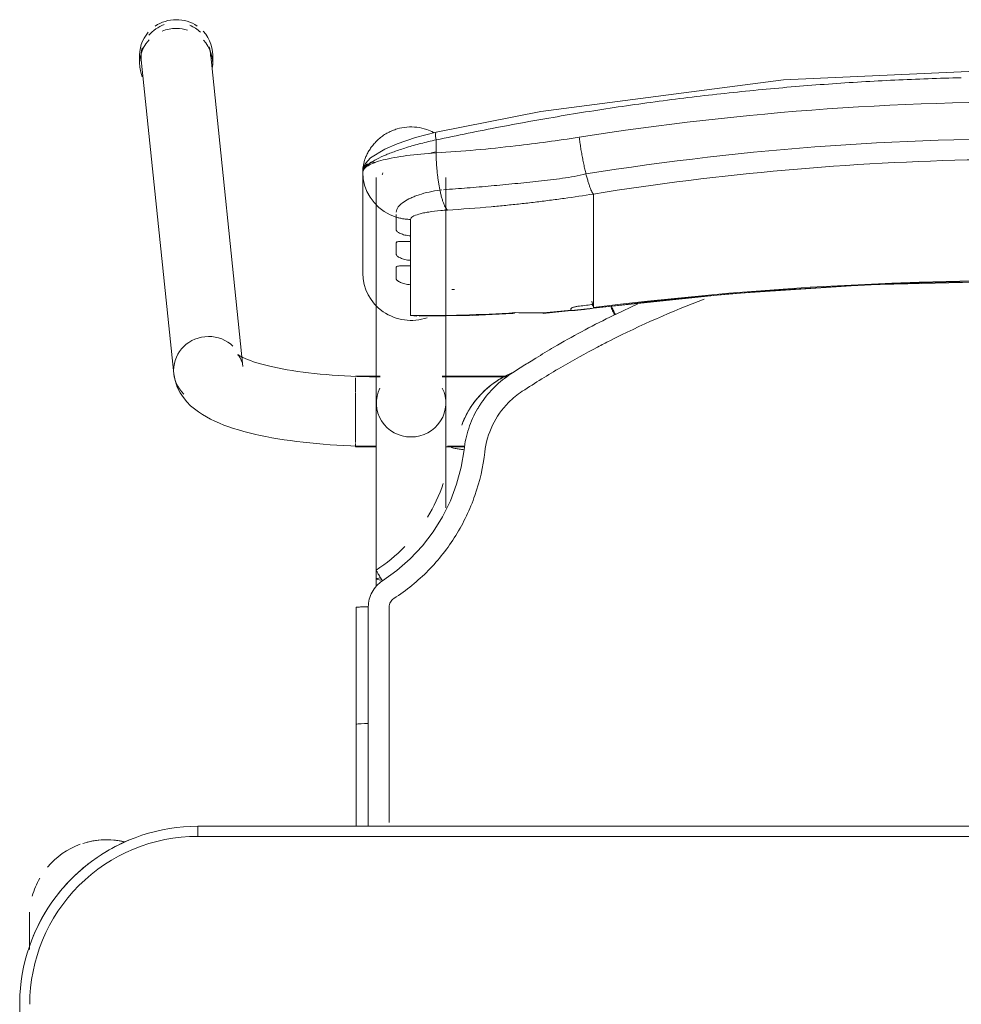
# Model space of a CAD drawing. Header units: metres. Extents: x 3 to 43.5, y -74 to -48.5.
# Tile 136 of 209: x 38.65 to 38.931, y -56.63 to -56.337. Entities that reach past the tile are written whole.
import ezdxf

# ---------------------------------------------------------------- set-up
doc = ezdxf.new("R2010")
doc.units = ezdxf.units.M
doc.layers.add('I-FURN', color=7, linetype='Continuous', lineweight=18)

# ---------------------------------------------------------------- blocks, each defined once
blk = doc.blocks.new('ConjuntoParaAlunoTamanho6 - CJA06_ConjuntoParaAlunoTamanho6-V21-1PAV - FRIGORÍFICA')
at = {"layer": 'I-FURN', "color": 253, "true_color": 0xaaaaaa}
for p, q in [((-0.2643023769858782, 0.2945585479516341), (-0.2643023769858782, 0.2919703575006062)), ((-0.2638023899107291, 0.2931241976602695), (-0.2541278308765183, 0.1996852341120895)), ((-0.2335379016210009, 0.2018170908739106), (-0.2432124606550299, 0.2952560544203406)), ((-0.2425404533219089, 0.2919703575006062), (-0.2425404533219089, 0.2945585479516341)), ((-0.197899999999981, 0.2596939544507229), (-0.197899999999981, 0.2296403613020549)), ((-0.1938499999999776, 0.2581242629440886), (-0.1938499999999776, 0.1909687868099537)), ((-0.1920690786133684, 0.2589589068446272), (-0.192024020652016, 0.259055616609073)), ((-0.192024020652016, 0.259055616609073), (-0.1919206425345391, 0.2594856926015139)), ((-0.1731499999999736, 0.1909687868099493), (-0.1731499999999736, 0.2581242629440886)), ((-0.1973389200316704, 0.2558006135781), (-0.1966477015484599, 0.2539495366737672)), ((-0.1966476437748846, 0.2539494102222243), (-0.1956994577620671, 0.2522107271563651)), ((-0.1956994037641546, 0.2522106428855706), (-0.1945122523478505, 0.2506185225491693)), ((-0.1749254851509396, 0.2543538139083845), (-0.174369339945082, 0.2544094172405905)), ((-0.1292314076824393, 0.2438022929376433), (-0.1292314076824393, 0.253173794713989)), ((-0.1292314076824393, 0.2421389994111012), (-0.1292314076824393, 0.2438022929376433)), ((-0.1836599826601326, 0.2407252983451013), (-0.1836599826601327, 0.2390378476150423)), ((-0.1292314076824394, 0.2421389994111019), (-0.1292314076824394, 0.2365253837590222)), ((-0.1292314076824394, 0.2365253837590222), (-0.1292314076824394, 0.2348620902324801)), ((-0.1292314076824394, 0.2348620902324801), (-0.1292314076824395, 0.2292484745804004)), ((-0.1836599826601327, 0.2334483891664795), (-0.1836599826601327, 0.2317609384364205)), ((-0.1292314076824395, 0.2292475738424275), (-0.1292314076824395, 0.2275851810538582)), ((-0.1836599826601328, 0.2261714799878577), (-0.1836599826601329, 0.2170112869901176)), ((-0.1292314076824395, 0.2275851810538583), (-0.1292314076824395, 0.2219715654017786)), ((-0.1292314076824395, 0.2219715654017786), (-0.1292314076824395, 0.2203082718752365)), ((-0.1159764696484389, 0.2204774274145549), (-0.1226984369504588, 0.2173238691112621)), ((-0.1836599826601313, 0.2170112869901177), (-0.1818018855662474, 0.2167931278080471)), ((-0.1441419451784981, 0.2175731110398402), (-0.1292586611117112, 0.2191524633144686)), ((-0.1927135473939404, 0.1989367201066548), (-0.1999999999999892, 0.1989367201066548)), ((-0.199999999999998, 0.1984449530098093), (-0.199999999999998, 0.1941086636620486)), ((-0.1927106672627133, 0.1987867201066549), (-0.1938499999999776, 0.1987867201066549)), ((-0.1938499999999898, 0.1987867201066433), (-0.1938499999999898, 0.1984502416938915)), ((-0.1938499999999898, 0.1984502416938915), (-0.1938499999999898, 0.1976441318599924)), ((-0.1549429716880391, 0.1987867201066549), (-0.1742893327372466, 0.1987867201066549)), ((-0.1547360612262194, 0.1989367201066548), (-0.1742864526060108, 0.1989367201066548)), ((-0.199999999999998, 0.1939272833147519), (-0.1999999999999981, 0.1857513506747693)), ((-0.1938499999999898, 0.1936664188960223), (-0.1938499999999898, 0.1916047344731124)), ((-0.1999999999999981, 0.1857279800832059), (-0.1999999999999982, 0.1791583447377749)), ((-0.1938499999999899, 0.1868796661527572), (-0.1938499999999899, 0.185819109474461)), ((-0.1938499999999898, 0.1837095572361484), (-0.1938499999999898, 0.1858191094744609)), ((-0.1999999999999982, 0.178866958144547), (-0.1999999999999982, 0.1779367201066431)), ((-0.1938499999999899, 0.1780867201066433), (-0.1938499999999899, 0.1795051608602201)), ((-0.1999999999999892, 0.1779367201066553), (-0.1937679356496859, 0.1779367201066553)), ((-0.173232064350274, 0.1779367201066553), (-0.1675962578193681, 0.1779367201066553)), ((-0.1726767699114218, 0.1780867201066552), (-0.1675711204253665, 0.1780867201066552)), ((-0.1938499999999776, 0.1385735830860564), (-0.1938499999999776, 0.1364339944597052)), ((-0.19982526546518, 0.1302070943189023), (-0.1998241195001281, 0.09530095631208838)), ((-0.1998165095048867, 0.06488258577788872), (-0.1998241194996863, 0.09530105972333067)), ((-0.1998241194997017, 0.09530105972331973), (-0.1998198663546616, 0.09528842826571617)), ((-0.196225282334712, 0.0955583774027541), (-0.1973810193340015, 0.09554367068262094)), ((0.2470000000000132, 0.06496651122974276), (-0.2469999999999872, 0.06496651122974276)), ((-0.2469999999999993, 0.06496651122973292), (-0.2469999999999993, 0.06196651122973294)), ((0.2470000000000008, 0.06496651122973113), (-0.2469999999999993, 0.06496651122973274)), ((-0.297125, 0.02878273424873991), (-0.297125, 0.0379715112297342)), ((-0.2971250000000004, 0.03797151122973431), (-0.2971250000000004, 0.02827850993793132)), ((-0.2999999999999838, 0.01196651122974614), (-0.2999999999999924, -0.332033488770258))]:
    blk.add_line(p, q, dxfattribs=at)
at = {"layer": 'I-FURN', "color": 253, "true_color": 0xaaaaaa, "flags": 128}
for points in [[(0.0001000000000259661, 0.2903998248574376), (-0.07266958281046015, 0.2872143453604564), (-0.1448601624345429, 0.2777017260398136), (-0.1760326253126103, 0.2716064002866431)], [(-0.1760343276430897, 0.2716060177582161), (-0.1821754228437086, 0.2699680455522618), (-0.1876074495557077, 0.268117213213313), (-0.1913128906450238, 0.2665180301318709), (-0.1955671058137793, 0.2639038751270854), (-0.1970794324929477, 0.2622558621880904), (-0.1976471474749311, 0.2611297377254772), (-0.1978999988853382, 0.2597125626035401)], [(-0.1760658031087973, 0.2692828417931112), (-0.1760658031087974, 0.2683125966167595), (-0.1760658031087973, 0.2673423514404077), (-0.1760658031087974, 0.2663721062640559), (-0.1760658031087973, 0.2654018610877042)], [(-0.1978999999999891, 0.2596939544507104), (-0.1977587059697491, 0.2577280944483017), (-0.1973389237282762, 0.2558006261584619)], [(-0.1978999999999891, 0.2596939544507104), (-0.1978999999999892, 0.2521805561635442), (-0.1978999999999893, 0.244667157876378), (-0.1978999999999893, 0.2371537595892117), (-0.1978999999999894, 0.2296403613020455)], [(-0.1978999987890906, 0.2446838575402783), (-0.197899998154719, 0.2521977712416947), (-0.1978999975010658, 0.2597116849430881)], [(-0.1945121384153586, 0.2506183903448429), (-0.1931094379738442, 0.2492039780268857), (-0.191518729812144, 0.2479946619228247)], [(-0.1915186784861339, 0.2479946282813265), (-0.1897706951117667, 0.2470146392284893), (-0.1879002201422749, 0.2462823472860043)], [(-0.1878999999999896, 0.2424255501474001), (-0.1878999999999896, 0.2433897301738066), (-0.1878999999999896, 0.2443539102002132), (-0.1878999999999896, 0.2453180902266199), (-0.1878999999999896, 0.2462822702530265)], [(-0.1836599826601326, 0.2456094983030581), (-0.1836599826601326, 0.2443884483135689), (-0.1836599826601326, 0.2431673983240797), (-0.1836599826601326, 0.2419463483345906), (-0.1836599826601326, 0.2407252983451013)], [(-0.1878999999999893, 0.2351486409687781), (-0.1878999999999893, 0.2360322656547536), (-0.1878999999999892, 0.2369158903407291), (-0.1878999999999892, 0.2377995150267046), (-0.1878999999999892, 0.2386831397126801)], [(-0.1836599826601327, 0.2390378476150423), (-0.1836599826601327, 0.2376404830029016), (-0.1836599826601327, 0.2362431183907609), (-0.1836599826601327, 0.2348457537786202), (-0.1836599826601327, 0.2334483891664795)], [(-0.1836599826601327, 0.2317609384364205), (-0.1836599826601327, 0.2303635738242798), (-0.1836599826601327, 0.2289662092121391), (-0.1836599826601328, 0.2275688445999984), (-0.1836599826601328, 0.2261714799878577)], [(-0.1878999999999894, 0.2278717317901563), (-0.1878999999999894, 0.2287553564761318), (-0.1878999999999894, 0.2296389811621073), (-0.1878999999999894, 0.2305226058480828), (-0.1878999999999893, 0.2314062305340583)], [(-0.1292586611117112, 0.2191524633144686), (-0.08865069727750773, 0.2234198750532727), (-0.04790057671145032, 0.2260954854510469), (-0.007073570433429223, 0.2271749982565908), (0.03376492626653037, 0.2266566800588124), (0.07454949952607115, 0.2245413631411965), (0.1152148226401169, 0.2208324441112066), (0.1294586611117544, 0.2191524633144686)], [(-0.1292314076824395, 0.2203082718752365), (-0.1292314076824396, 0.2200743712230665), (-0.1292314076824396, 0.2198404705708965), (-0.1292314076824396, 0.2196065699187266), (-0.1292314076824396, 0.2193726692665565)], [(-0.181114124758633, 0.2167731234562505), (-0.1653257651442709, 0.2170099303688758), (-0.1533056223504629, 0.2176050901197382)], [(-0.1358999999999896, 0.2186998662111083), (-0.1358999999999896, 0.218777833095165), (-0.1358999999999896, 0.2188557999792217), (-0.1358999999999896, 0.2189337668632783), (-0.1358999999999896, 0.219011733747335)], [(-0.2335379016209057, 0.20181709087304), (-0.2337286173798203, 0.2028696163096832), (-0.2340307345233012, 0.2037613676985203), (-0.2343720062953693, 0.2044473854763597), (-0.2346851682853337, 0.2049236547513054), (-0.2349211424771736, 0.2052118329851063), (-0.2350504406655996, 0.2053439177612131), (-0.2350704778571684, 0.2053619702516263)], [(-0.2350704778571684, 0.2053619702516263), (-0.2350077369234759, 0.2053133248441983), (-0.2348200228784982, 0.2051835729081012), (-0.2345106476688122, 0.2049931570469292), (-0.2340848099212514, 0.2047580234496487), (-0.2335484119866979, 0.2044905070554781), (-0.232907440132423, 0.2042001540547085), (-0.2321676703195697, 0.2038943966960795), (-0.2313345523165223, 0.2035790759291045), (-0.2304131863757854, 0.2032588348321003), (-0.2294083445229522, 0.20293741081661), (-0.2283245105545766, 0.2026178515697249), (-0.2271659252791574, 0.2023026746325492), (-0.2259366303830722, 0.2019939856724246), (-0.2246405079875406, 0.2016935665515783), (-0.2232813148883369, 0.2014029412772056), (-0.2218627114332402, 0.2011234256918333), (-0.22038828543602, 0.200856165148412), (-0.2188615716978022, 0.2006021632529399), (-0.2172860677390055, 0.200362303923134), (-0.2156652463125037, 0.200137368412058), (-0.2140025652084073, 0.1999280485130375), (-0.2123014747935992, 0.1997349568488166), (-0.2105654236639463, 0.1995586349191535), (-0.2087978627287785, 0.1993995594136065), (-0.2070022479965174, 0.1992581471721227), (-0.2051820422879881, 0.1991347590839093), (-0.2033407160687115, 0.1990297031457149), (-0.201481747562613, 0.1989432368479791), (-0.1996086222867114, 0.1988755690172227), (-0.1977248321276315, 0.1988268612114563), (-0.1958338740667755, 0.1987972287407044), (-0.1939392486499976, 0.1987867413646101), (-0.1938499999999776, 0.1987867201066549)], [(-0.2541278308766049, 0.1996852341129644), (-0.2537524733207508, 0.1976222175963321), (-0.2531060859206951, 0.1957226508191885), (-0.2522614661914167, 0.1940331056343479), (-0.251286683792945, 0.1925592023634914), (-0.2502318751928, 0.1912808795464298), (-0.2491278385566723, 0.1901677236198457), (-0.2479903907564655, 0.1891887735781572), (-0.2468256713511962, 0.1883170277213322), (-0.2456343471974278, 0.1875306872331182), (-0.24441438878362, 0.1868128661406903), (-0.2431627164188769, 0.1861507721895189), (-0.2418761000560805, 0.1855348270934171), (-0.2405516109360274, 0.184957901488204), (-0.2391868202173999, 0.1844147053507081), (-0.2377798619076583, 0.1839013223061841), (-0.236329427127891, 0.1834148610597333), (-0.2348347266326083, 0.1829531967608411), (-0.2332954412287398, 0.1825147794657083), (-0.2317116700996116, 0.1820984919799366), (-0.2300838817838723, 0.1817035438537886), (-0.228412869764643, 0.1813293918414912), (-0.226699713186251, 0.1809756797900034), (-0.2249457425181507, 0.1806421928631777), (-0.2231525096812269, 0.1803288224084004), (-0.2213217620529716, 0.1800355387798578), (-0.2194554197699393, 0.1797623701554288), (-0.217555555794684, 0.1795093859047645), (-0.215624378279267, 0.1792766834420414), (-0.2136642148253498, 0.1790643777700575), (-0.2116774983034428, 0.1788725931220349), (-0.2096667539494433, 0.1787014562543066), (-0.207634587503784, 0.1785510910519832), (-0.2055836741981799, 0.1784216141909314), (-0.2035167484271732, 0.1783131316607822), (-0.2014365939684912, 0.1782257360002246), (-0.1993460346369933, 0.1781595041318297), (-0.1972479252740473, 0.1781144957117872), (-0.1951451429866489, 0.1780907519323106), (-0.1938499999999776, 0.1780867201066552)], [(-0.1938499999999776, 0.1385735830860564), (-0.1938499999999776, 0.1405709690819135), (-0.1938499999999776, 0.1425707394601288), (-0.1938499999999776, 0.1445696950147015), (-0.1938499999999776, 0.1465646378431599), (-0.1938499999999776, 0.1485523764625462), (-0.1938499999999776, 0.1505297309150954), (-0.1938499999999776, 0.1524935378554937), (-0.1938499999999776, 0.1544406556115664), (-0.1938499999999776, 0.156367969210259), (-0.1938499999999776, 0.1582723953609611), (-0.1938499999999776, 0.1601508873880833), (-0.1938499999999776, 0.1620004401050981), (-0.1938499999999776, 0.1638180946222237), (-0.1938499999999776, 0.1656009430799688), (-0.1938499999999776, 0.167346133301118), (-0.1938499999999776, 0.1690508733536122), (-0.1938499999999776, 0.1707124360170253), (-0.1938499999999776, 0.1723281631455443), (-0.1938499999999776, 0.1738954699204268), (-0.1938499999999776, 0.1754118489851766), (-0.1938499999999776, 0.1768748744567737), (-0.1938499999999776, 0.178282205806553), (-0.1938499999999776, 0.1796315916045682), (-0.1938499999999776, 0.1809208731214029), (-0.1938499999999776, 0.1821479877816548), (-0.1938499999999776, 0.1833109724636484), (-0.1938499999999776, 0.1844079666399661), (-0.1938499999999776, 0.1854372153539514), (-0.1938499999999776, 0.186397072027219), (-0.1938499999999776, 0.1872860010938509), (-0.1938499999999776, 0.1881025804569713), (-0.1938499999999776, 0.1888455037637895), (-0.1938499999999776, 0.1895135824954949), (-0.1938499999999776, 0.1901057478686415), (-0.1938499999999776, 0.1906210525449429), (-0.1938499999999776, 0.1909687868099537)], [(-0.1731499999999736, 0.1909687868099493), (-0.1731499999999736, 0.1905139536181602), (-0.1731499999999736, 0.1899816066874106), (-0.1731499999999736, 0.1893725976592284), (-0.1731499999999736, 0.1886879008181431), (-0.1731499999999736, 0.1879286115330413), (-0.1731499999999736, 0.1870959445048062), (-0.1731499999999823, 0.1861912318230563), (-0.1731499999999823, 0.1852159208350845), (-0.1731499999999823, 0.1841715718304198), (-0.1731499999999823, 0.1830598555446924), (-0.1731499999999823, 0.1818825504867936), (-0.1731499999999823, 0.1806415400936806), (-0.1731499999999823, 0.1793388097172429), (-0.1731499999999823, 0.1779764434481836), (-0.1731499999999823, 0.1765566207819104), (-0.1731499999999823, 0.1750816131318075), (-0.1731499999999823, 0.1735537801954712), (-0.1731499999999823, 0.1719755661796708), (-0.1731499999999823, 0.170349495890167), (-0.1731499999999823, 0.1686781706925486), (-0.1731499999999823, 0.1669642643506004), (-0.1731499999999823, 0.1652105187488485), (-0.1731499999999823, 0.1634197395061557), (-0.1731499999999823, 0.161594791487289), (-0.1731499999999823, 0.1597385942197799)], [(-0.1684099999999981, 0.1843835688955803), (-0.1684099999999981, 0.1843688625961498), (-0.1684099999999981, 0.1843541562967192), (-0.1684099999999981, 0.1843394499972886), (-0.1684099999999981, 0.184324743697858)], [(-0.1677424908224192, 0.1770641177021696), (-0.1686080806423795, 0.1718750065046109), (-0.1699665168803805, 0.1667882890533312), (-0.1718069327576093, 0.1618511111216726), (-0.1741455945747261, 0.1571266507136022), (-0.1769279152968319, 0.1526472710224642), (-0.1801293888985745, 0.1484554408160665), (-0.183741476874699, 0.1446112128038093), (-0.1877058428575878, 0.1411317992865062), (-0.1919863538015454, 0.1380495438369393)], [(-0.1962270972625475, 0.1302521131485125), (-0.1962262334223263, 0.1233088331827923), (-0.1962256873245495, 0.1163650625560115), (-0.1962254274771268, 0.1094205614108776), (-0.1962253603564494, 0.1024936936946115), (-0.1962252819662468, 0.09555841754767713)], [(-0.1973810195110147, 0.09554367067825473), (-0.1984075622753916, 0.09550450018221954), (-0.1992035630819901, 0.09544490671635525), (-0.199690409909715, 0.09537093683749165), (-0.1998241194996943, 0.09530106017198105)], [(-0.2469999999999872, 0.06496651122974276), (-0.2491194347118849, 0.06492411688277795), (-0.251235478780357, 0.06479700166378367), (-0.253344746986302, 0.06458536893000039), (-0.2554438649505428, 0.06428955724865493), (-0.2575294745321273, 0.06391003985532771), (-0.2595982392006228, 0.06344742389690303), (-0.2616468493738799, 0.06290244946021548), (-0.2636720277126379, 0.06227598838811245), (-0.2656705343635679, 0.06156904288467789), (-0.2676391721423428, 0.06078274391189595), (-0.2695747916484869, 0.05991834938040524), (-0.2714742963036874, 0.05897724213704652), (-0.273334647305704, 0.05796092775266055), (-0.2751528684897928, 0.05687103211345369), (-0.2769260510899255, 0.05570929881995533), (-0.2786513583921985, 0.05447758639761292), (-0.2803260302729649, 0.05317786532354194), (-0.2819473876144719, 0.05181221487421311), (-0.2835128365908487, 0.05038281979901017), (-0.2850198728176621, 0.04889196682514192), (-0.2864660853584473, 0.04734204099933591), (-0.2878491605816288, 0.04573552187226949), (-0.2891668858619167, 0.04407497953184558), (-0.2904171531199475, 0.04236307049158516), (-0.2915979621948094, 0.04060253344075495), (-0.2927074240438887, 0.03879618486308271), (-0.2937437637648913, 0.03694691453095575), (-0.2947053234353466, 0.0350576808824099), (-0.2955905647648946, 0.03313150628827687), (-0.2963980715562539, 0.03117147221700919), (-0.2971265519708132, 0.02918071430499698), (-0.2977748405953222, 0.02716241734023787), (-0.2983419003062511, 0.0251198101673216), (-0.2988268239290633, 0.0230561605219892), (-0.2992288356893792, 0.02097476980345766), (-0.2995472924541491, 0.01887896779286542), (-0.2997816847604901, 0.01677210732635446), (-0.299931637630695, 0.01465755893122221), (-0.2999969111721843, 0.01253870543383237), (-0.2999999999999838, 0.01196651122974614)], [(0.2469999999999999, 0.0619665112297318), (0.1234999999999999, 0.0619665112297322), (-1.453485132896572e-16, 0.06196651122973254), (-0.1235000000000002, 0.06196651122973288), (-0.2470000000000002, 0.06196651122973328)], [(-0.2469999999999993, 0.06196651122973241), (-0.1234999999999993, 0.0619665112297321), (7.44471151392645e-16, 0.06196651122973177), (0.1235000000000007, 0.06196651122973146), (0.2470000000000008, 0.06196651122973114)], [(-0.2971249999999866, 0.03797151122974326), (-0.2971249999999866, 0.03795791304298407), (-0.2971249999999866, 0.03791714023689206), (-0.2971249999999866, 0.03784925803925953), (-0.2971249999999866, 0.03775437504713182), (-0.2971249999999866, 0.03763264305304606), (-0.2971249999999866, 0.03748425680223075), (-0.2971249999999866, 0.03730945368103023), (-0.2971249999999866, 0.03710851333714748), (-0.2971249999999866, 0.03688175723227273), (-0.2971249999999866, 0.03662954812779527), (-0.2971249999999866, 0.03635228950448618), (-0.2971249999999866, 0.0360504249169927), (-0.2971249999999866, 0.03572443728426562), (-0.2971249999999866, 0.03537484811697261), (-0.2971249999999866, 0.03500221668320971), (-0.2971249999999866, 0.03460713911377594), (-0.2971249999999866, 0.03419024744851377), (-0.2971249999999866, 0.03375220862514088), (-0.2971249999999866, 0.0332937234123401), (-0.2971249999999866, 0.03281552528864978), (-0.2971249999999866, 0.0323183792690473), (-0.2971249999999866, 0.03180308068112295), (-0.2971249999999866, 0.03127045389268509), (-0.2971249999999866, 0.03072135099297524), (-0.2971249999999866, 0.03015665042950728), (-0.2971249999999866, 0.0295772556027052), (-0.2971249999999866, 0.02898409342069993)]]:
    blk.add_lwpolyline(points, dxfattribs=at)
at = {"layer": 'I-FURN', "color": 253, "true_color": 0xaaaaaa}
for centre, radius, start, end in [((-0.2470000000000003, 0.01196651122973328), 0.05000000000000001, 89.99999999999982, 179.9999999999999), ((-0.2469999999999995, 0.01196651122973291), 0.05, 90.00000000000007, 180.0000000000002), ((-0.274125, 0.03797151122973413), 0.02300000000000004, 109.9274386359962, 140.0230900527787), ((-0.274125, 0.03797151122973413), 0.02299999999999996, 76.78757610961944, 107.9999999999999), ((-0.274125, 0.03797151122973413), 0.02299999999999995, 76.40433790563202, 104.4669156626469), ((-0.2469999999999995, 0.01196651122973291), 0.05300000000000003, 112.4999999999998, 122.6999338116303), ((-0.2469999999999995, 0.01196651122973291), 0.0530000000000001, 127.1606960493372, 142.3112193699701), ((-0.274125, 0.03797151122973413), 0.02300000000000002, 149.9762060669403, 164.3449802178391), ((-0.274125, 0.03797151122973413), 0.023, 176.566897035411, 179.9999999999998), ((-0.2469999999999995, 0.01196651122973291), 0.05300000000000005, 147.3000658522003, 157.4999999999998)]:
    blk.add_arc(centre, radius, start, end, dxfattribs=at)
for centre, major_axis, ratio, start_param, end_param in [((-0.2534214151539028, 0.2945585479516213), (0.01088096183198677, 0), 0.9659258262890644, 1.570796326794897, 2.185057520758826), ((-0.2534214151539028, 0.2945585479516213), (0.01088096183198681, 0), 0.9659258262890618, 0.9594267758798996, 1.570796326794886), ((-0.2535074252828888, 0.2941901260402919), (0.01029496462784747, 0.001065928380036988), 0.9671584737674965, 1.815725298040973, 2.361641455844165), ((-0.2534214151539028, 0.2919703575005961), (0.01088096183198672, 0), 0.9659258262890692, 1.570796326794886, 1.965237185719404), ((-0.2534214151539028, 0.2919703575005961), (0.01088096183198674, 0), 0.9659258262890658, 1.257623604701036, 1.559899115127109), ((-0.2535074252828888, 0.2941901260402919), (0.01029496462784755, 0.001065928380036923), 0.9671584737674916, 0.6855924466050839, 1.060104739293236), ((-0.2534214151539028, 0.2919703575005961), (0.01088096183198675, 0), 0.9659258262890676, 2.404267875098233, 3.526261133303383), ((-0.2534214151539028, 0.2945585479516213), (0.01088096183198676, 0), 0.9659258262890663, 2.438822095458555, 3.243524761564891), ((-0.2534214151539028, 0.2945585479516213), (0.01088096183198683, 0), 0.9659258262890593, 6.170166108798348, 7.020456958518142), ((-0.2534214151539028, 0.2919703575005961), (0.01088096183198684, 0), 0.9659258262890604, 6.182855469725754, 7.015453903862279), ((-0.2535074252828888, 0.2941901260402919), (0.01029496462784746, 0.001065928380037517), 0.9671584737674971, 2.780210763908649, 3.14159265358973), ((-0.2535074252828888, 0.2941901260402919), (0.01029496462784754, 0.001065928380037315), 0.9671584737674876, 6.183379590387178, 6.464027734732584), ((-0.1834999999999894, 0.2296403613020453), (-0.01439999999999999, 1.543589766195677e-16), 0.9781476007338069, 0, 1.909657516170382), ((9.999999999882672e-05, -0.7715866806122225), (1.021100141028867, 0), 0.9781476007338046, 1.44377104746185, 1.697821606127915), ((9.999999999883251e-05, -0.7711708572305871), (1.0208981, 0), 0.9781476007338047, 1.443771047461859, 1.697821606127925), ((-0.1792715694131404, 0.6012766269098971), (0.385, 0), 0.9781476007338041, 4.732926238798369, 4.735012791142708), ((-0.1792715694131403, 0.6035636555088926), (0.3950000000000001, 0), 0.9781476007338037, 4.828782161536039, 4.83941425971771), ((-0.1304982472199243, 0.2290753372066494), (-0.001239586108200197, 0.009922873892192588), 0.02633907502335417, 2.463315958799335, 2.78923363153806), ((-0.1792715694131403, 0.6033557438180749), (0.3949999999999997, 0), 0.978147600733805, 4.701278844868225, 4.780292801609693), ((-0.1450124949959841, 0.2275351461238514), (-0.0008705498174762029, 0.009962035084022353), 0.01850094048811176, 2.95752618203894, 3.350225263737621), ((-0.1792715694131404, 0.6026280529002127), (0.3949999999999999, 0), 0.9781476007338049, 4.801491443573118, 4.82254091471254), ((-0.1792715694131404, 0.6022122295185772), (0.3947979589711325, 0), 0.9781476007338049, 4.828841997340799, 4.839414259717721), ((-0.2438328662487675, 0.2007511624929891), (0.01029496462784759, 0.001065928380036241), 0.9671584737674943, 1.4709906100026, 3.041786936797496), ((-0.2438328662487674, 0.2007511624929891), (0.01029496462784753, 0.001065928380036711), 0.9671584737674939, 0.6855924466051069, 1.470990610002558), ((-0.2438328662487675, 0.200751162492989), (0.01029496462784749, 0.001065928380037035), 0.9671584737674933, 3.041786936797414, 3.827185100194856), ((-0.1834999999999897, 0.1909687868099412), (0.01035, 0), 0.9781476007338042, 2.686586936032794, 4.712388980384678), ((-0.1834999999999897, 0.1909687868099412), (0.01035, 0), 0.978147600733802, 4.712388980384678, 6.738191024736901), ((-0.1834999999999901, 0.1385735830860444), (0.01035000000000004, 0), 0.06975647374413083, 2.648424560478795, 3.665191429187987)]:
    blk.add_ellipse(centre, major_axis=major_axis, ratio=ratio, start_param=start_param, end_param=end_param, dxfattribs=at)
for points in [[(-0.01972185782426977, 0.2877884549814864), (-0.02632733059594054, 0.2876310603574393), (-0.03292992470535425, 0.2873952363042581), (-0.03952642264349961, 0.2870815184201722)], [(-0.0592946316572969, 0.2859072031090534), (-0.06587565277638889, 0.2854382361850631), (-0.07244736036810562, 0.2848919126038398), (-0.07900653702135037, 0.2842687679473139)], [(-0.03952650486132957, 0.2870815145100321), (-0.04612297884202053, 0.2867677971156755), (-0.05271335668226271, 0.2863761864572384), (-0.05929442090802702, 0.2859072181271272)], [(-0.09864346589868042, 0.2821693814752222), (-0.1051744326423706, 0.2813931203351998), (-0.1116896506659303, 0.2805405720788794), (-0.1181860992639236, 0.2796131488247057)], [(-0.07900690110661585, 0.2842687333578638), (-0.08556602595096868, 0.2836455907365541), (-0.09211261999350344, 0.282945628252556), (-0.09864346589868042, 0.2821693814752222)], [(-0.1181862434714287, 0.2796131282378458), (-0.1246826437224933, 0.2786857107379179), (-0.131160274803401, 0.2776834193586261), (-0.1376161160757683, 0.2766076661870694)], [(-0.1376161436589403, 0.2766076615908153), (-0.1440720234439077, 0.275531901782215), (-0.150506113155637, 0.2743826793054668), (-0.1569153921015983, 0.2731614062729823)], [(-0.1569155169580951, 0.2731613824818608), (-0.163324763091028, 0.2719401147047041), (-0.1697091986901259, 0.270646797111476), (-0.1760658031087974, 0.2692828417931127)], [(-0.1334597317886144, 0.2700975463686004), (-0.1333915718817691, 0.2695629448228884), (-0.1332445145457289, 0.2684805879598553), (-0.1329950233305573, 0.2668394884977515), (-0.13271980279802, 0.2652023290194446), (-0.1324223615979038, 0.2635911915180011), (-0.1321069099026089, 0.2620269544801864), (-0.1317774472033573, 0.2605307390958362), (-0.131551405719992, 0.2595920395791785), (-0.1314375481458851, 0.2591403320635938)], [(-0.176065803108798, 0.2654018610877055), (-0.1791352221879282, 0.2652333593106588), (-0.1850371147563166, 0.2646984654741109), (-0.1921907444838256, 0.2633749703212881), (-0.1968242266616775, 0.2616500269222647), (-0.1978999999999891, 0.2603482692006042), (-0.1978999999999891, 0.2596939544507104)], [(-0.1760890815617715, 0.2657671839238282), (-0.1766991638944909, 0.2656103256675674), (-0.1773066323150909, 0.2654480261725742), (-0.1779078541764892, 0.265281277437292)], [(-0.176065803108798, 0.2654018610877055), (-0.1760589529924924, 0.2649819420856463), (-0.1760367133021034, 0.2641342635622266), (-0.1759782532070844, 0.2628495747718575), (-0.1758952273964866, 0.2615619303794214), (-0.175788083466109, 0.2602816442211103), (-0.17565767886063, 0.2590190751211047), (-0.1755052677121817, 0.2577841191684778), (-0.1753320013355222, 0.2565866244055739), (-0.175139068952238, 0.255436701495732), (-0.17499849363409, 0.2547076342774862), (-0.1749255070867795, 0.2543539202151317)], [(-0.1292314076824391, 0.2531737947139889), (-0.1293198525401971, 0.253273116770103), (-0.1295044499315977, 0.2535308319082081), (-0.1298007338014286, 0.2540876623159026), (-0.1301127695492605, 0.2548082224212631), (-0.130436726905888, 0.2556848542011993), (-0.1307683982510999, 0.2567045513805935), (-0.1311037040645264, 0.2578555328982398), (-0.1313268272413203, 0.2587010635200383), (-0.1314375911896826, 0.259140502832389)], [(-0.1749255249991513, 0.2543540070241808), (-0.1748359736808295, 0.2539200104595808), (-0.1746487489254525, 0.2530845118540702), (-0.1743466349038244, 0.2519451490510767), (-0.1740270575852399, 0.2509327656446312), (-0.1736938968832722, 0.2500587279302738), (-0.1733510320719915, 0.2493354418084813), (-0.1730027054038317, 0.2487702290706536), (-0.1727696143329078, 0.2485030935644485), (-0.1726535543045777, 0.2483980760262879)], [(-0.1596417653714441, 0.2493873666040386), (-0.1639834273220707, 0.2489945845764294), (-0.1683216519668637, 0.2486649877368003), (-0.1726535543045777, 0.2483980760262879)], [(-0.1552990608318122, 0.2498012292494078), (-0.1567469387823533, 0.2496562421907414), (-0.1581945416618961, 0.2495182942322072), (-0.1596417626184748, 0.2493873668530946)], [(-0.1509547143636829, 0.2502573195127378), (-0.1524030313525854, 0.2500982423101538), (-0.1538511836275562, 0.249946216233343), (-0.1552990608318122, 0.2498012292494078)], [(-0.1466093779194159, 0.2507557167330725), (-0.1480579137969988, 0.2505825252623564), (-0.1495063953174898, 0.2504163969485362), (-0.1509547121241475, 0.2502573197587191)], [(-0.1422637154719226, 0.2512964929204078), (-0.143712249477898, 0.2511091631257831), (-0.1451608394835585, 0.2509289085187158), (-0.1466093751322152, 0.2507557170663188)], [(-0.1879001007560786, 0.2462823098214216), (-0.1875579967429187, 0.2461749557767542), (-0.1868655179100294, 0.2459854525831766), (-0.1858079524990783, 0.2457777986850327), (-0.1847375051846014, 0.245647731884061), (-0.1840192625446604, 0.2456134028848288), (-0.1836599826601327, 0.2456094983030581)], [(-0.09624535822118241, 0.2218352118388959), (-0.1058408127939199, 0.2182510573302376), (-0.1151956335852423, 0.2141430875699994), (-0.124341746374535, 0.2095039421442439)], [(-0.1539742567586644, 0.2177192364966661), (-0.1534937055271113, 0.2175210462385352), (-0.1529962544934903, 0.2175770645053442), (-0.1524701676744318, 0.2178778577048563)], [(-0.1524701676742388, 0.2178778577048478), (-0.1511336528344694, 0.2178205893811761), (-0.148400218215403, 0.2177478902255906), (-0.1455629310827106, 0.2177625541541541), (-0.1441226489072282, 0.217792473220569)], [(-0.1358494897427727, 0.2186013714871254), (-0.135866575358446, 0.2186169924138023), (-0.1358918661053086, 0.2186492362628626), (-0.1359000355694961, 0.2186828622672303), (-0.1358999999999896, 0.2186998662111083)], [(-0.1358999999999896, 0.219011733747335), (-0.1358974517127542, 0.2190478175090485), (-0.135862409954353, 0.2191208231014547), (-0.1357253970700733, 0.2192307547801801), (-0.1354877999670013, 0.2193475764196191), (-0.1351772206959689, 0.2194610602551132), (-0.1347943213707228, 0.2195675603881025), (-0.1343570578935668, 0.2196652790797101), (-0.1339016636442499, 0.2197447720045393), (-0.1335709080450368, 0.2197895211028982), (-0.1333999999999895, 0.2198095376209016)], [(-0.1226979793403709, 0.2173232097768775), (-0.1229747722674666, 0.2171883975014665), (-0.1235279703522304, 0.2169178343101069), (-0.124080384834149, 0.2166453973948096), (-0.1243563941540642, 0.2165087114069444)], [(-0.1233517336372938, 0.2181258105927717), (-0.1235632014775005, 0.218556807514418), (-0.1237665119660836, 0.2189779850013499), (-0.1239462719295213, 0.2193574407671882)], [(-0.1228881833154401, 0.217230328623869), (-0.1230391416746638, 0.2175280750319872), (-0.1231915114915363, 0.2178323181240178), (-0.1233396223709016, 0.2181318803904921)], [(-0.1243563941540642, 0.2165087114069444), (-0.127170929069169, 0.2151169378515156), (-0.132758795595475, 0.2122360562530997), (-0.1382577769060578, 0.2091620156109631), (-0.140984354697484, 0.2075760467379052)], [(-0.124341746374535, 0.2095039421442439), (-0.1249439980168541, 0.2091985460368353), (-0.1261530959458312, 0.2085797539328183), (-0.127371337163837, 0.2079446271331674), (-0.1279827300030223, 0.2076228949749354)], [(-0.1279827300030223, 0.2076228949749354), (-0.1315664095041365, 0.205741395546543), (-0.1388903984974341, 0.2016844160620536), (-0.1465126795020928, 0.1969783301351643), (-0.1503956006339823, 0.1944471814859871)], [(-0.140984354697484, 0.2075760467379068), (-0.1418838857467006, 0.2070440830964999), (-0.1436780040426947, 0.2059695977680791), (-0.1454617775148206, 0.2048741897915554), (-0.1463509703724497, 0.2043213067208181)], [(-0.1463764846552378, 0.2043055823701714), (-0.1476209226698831, 0.2035451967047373), (-0.1501008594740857, 0.2020049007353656), (-0.1525577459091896, 0.2004277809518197), (-0.1537794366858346, 0.1996302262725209)], [(-0.1537794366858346, 0.1996302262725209), (-0.1554966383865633, 0.198508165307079), (-0.1586948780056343, 0.195943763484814), (-0.1613359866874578, 0.1928020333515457), (-0.1624994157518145, 0.191104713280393)], [(-0.1568013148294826, 0.1981978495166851), (-0.1557631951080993, 0.1987999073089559), (-0.1547464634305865, 0.199296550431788), (-0.1537598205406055, 0.1997100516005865)], [(-0.1650109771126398, 0.1907575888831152), (-0.164470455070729, 0.191508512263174), (-0.163310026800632, 0.1929545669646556), (-0.161349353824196, 0.1949320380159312), (-0.1591901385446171, 0.1966947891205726), (-0.1576358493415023, 0.1977121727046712), (-0.1568341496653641, 0.1981787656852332)], [(-0.1503956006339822, 0.194447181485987), (-0.1511343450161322, 0.1939646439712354), (-0.1525553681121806, 0.1929255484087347), (-0.1538574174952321, 0.191743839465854), (-0.1544771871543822, 0.1911186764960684)], [(-0.1624994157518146, 0.1911047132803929), (-0.1627133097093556, 0.1907999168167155), (-0.1631293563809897, 0.1901833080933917), (-0.1635214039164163, 0.1895535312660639), (-0.1637112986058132, 0.1892355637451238)], [(-0.1544771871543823, 0.1911186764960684), (-0.1564547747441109, 0.1891182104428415), (-0.1596892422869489, 0.1845226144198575), (-0.1612418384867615, 0.1791461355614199), (-0.1615632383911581, 0.1763592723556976)], [(-0.1637112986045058, 0.1892355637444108), (-0.1647895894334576, 0.1873763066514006), (-0.1665590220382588, 0.1834307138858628), (-0.1674964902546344, 0.1792013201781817), (-0.1677424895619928, 0.1770639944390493)], [(-0.1677424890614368, 0.1770642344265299), (-0.1682328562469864, 0.1771200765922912), (-0.1692131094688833, 0.1772481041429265), (-0.1704566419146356, 0.1774597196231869), (-0.1712817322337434, 0.1776583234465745), (-0.1714682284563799, 0.1777616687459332), (-0.1714634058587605, 0.1778021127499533)], [(-0.1739147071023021, 0.1669853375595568), (-0.175121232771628, 0.1634756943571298), (-0.1767079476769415, 0.160111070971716), (-0.1786363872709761, 0.1569620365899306)], [(-0.1854029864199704, 0.1482281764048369), (-0.1879709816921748, 0.1455767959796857), (-0.1908368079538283, 0.1432074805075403), (-0.1939136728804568, 0.1411945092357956)], [(-0.1939136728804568, 0.1411945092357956), (-0.1939293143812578, 0.1411928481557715), (-0.1938540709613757, 0.1410265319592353), (-0.1934388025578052, 0.1403259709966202), (-0.192784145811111, 0.1392806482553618), (-0.1922544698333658, 0.1384598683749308), (-0.1919863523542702, 0.1380495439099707)], [(-0.1919863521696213, 0.1380501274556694), (-0.1926489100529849, 0.1376179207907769), (-0.1938268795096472, 0.136629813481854), (-0.195191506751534, 0.1347279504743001), (-0.1960368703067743, 0.1325520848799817), (-0.1962246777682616, 0.1310361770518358), (-0.1962270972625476, 0.1302521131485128)], [(-0.1886288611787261, 0.1327672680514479), (-0.1888420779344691, 0.1326285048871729), (-0.1892217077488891, 0.1323105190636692), (-0.1896640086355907, 0.1316970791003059), (-0.1899394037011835, 0.1309924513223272), (-0.1900005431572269, 0.1305014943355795), (-0.1900014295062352, 0.130247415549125)], [(-0.196227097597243, 0.1302520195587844), (-0.1967197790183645, 0.1302517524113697), (-0.1976969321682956, 0.1302488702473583), (-0.1989137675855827, 0.1302381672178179), (-0.1996945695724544, 0.1302227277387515), (-0.1998445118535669, 0.1302108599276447), (-0.1998210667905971, 0.1302049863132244)], [(-0.1998210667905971, 0.1302049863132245), (-0.1998207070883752, 0.124380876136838), (-0.1998194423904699, 0.1127324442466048), (-0.1998196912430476, 0.1010983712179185), (-0.1998198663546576, 0.09528842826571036)], [(-0.1998180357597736, 0.121469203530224), (-0.1998182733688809, 0.1243806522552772), (-0.1998185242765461, 0.1272925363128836), (-0.1998187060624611, 0.1302043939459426)], [(-0.1998174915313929, 0.095284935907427), (-0.1998173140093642, 0.101095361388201), (-0.1998171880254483, 0.1069128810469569), (-0.1998174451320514, 0.112733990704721)], [(-0.1998198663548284, 0.09528842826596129), (-0.1998199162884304, 0.08515314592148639), (-0.1998200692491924, 0.07501788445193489), (-0.1998200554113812, 0.06488260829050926)], [(-0.199817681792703, 0.06488260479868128), (-0.1998176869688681, 0.06836778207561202), (-0.1998176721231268, 0.07185295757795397), (-0.1998176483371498, 0.07533813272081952)]]:
    blk.add_open_spline(points, degree=3, dxfattribs=at)
for points, knots in [([(-0.1334597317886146, 0.2700975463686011), (-0.0847039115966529, 0.2777950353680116), (0.005190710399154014, 0.2841531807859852), (0.09465608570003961, 0.2762553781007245), (0.1336597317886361, 0.2700975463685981)], [-1, -1, -1, -1, -0.4444444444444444, 0, 0, 0, 0]), ([(-0.1978999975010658, 0.2597116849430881), (-0.1978992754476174, 0.2601895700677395), (-0.197828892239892, 0.2612672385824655), (-0.1974722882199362, 0.2628706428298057), (-0.1969498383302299, 0.2642975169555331), (-0.1964165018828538, 0.2654260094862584), (-0.1958545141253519, 0.2663723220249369), (-0.1953379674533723, 0.2671148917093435), (-0.1949214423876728, 0.2676569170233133), (-0.1944708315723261, 0.2681916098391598), (-0.1938161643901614, 0.2689006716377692), (-0.1929067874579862, 0.2697547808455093), (-0.1918973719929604, 0.2705252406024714), (-0.1910486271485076, 0.271071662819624), (-0.1903984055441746, 0.2714415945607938), (-0.1897348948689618, 0.2717736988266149), (-0.1888273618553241, 0.2721720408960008), (-0.1871898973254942, 0.2727458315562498), (-0.1847401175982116, 0.2732046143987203), (-0.1817407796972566, 0.2731518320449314), (-0.179055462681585, 0.2725508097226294), (-0.1774490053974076, 0.2718715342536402), (-0.176785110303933, 0.2715289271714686)], [0, 0, 0, 0, 0.0625, 0.125, 0.15625, 0.1875, 0.21875, 0.234375, 0.25, 0.265625, 0.28125, 0.3125, 0.34375, 0.359375, 0.375, 0.390625, 0.40625, 0.4375, 0.5, 0.5625, 0.625, 0.6721865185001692, 0.6721865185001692, 0.6721865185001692, 0.6721865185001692]), ([(-0.1761028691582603, 0.2715562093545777), (-0.1761586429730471, 0.2714860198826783), (-0.1762736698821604, 0.2710598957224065), (-0.1761920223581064, 0.2700340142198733), (-0.1760658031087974, 0.2692828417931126)], [0.625, 0.625, 0.625, 0.625, 0.75, 1, 1, 1, 1]), ([(-0.1760658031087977, 0.2654018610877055), (-0.1681984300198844, 0.2658977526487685), (-0.1539952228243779, 0.2671607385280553), (-0.1397741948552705, 0.2691006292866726), (-0.1334597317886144, 0.2700975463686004)], [-1, -1, -1, -1, -0.4444444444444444, 0, 0, 0, 0]), ([(-0.1314375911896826, 0.2591405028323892), (-0.0834284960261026, 0.2668293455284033), (0.005115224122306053, 0.2731845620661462), (0.09323131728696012, 0.2652914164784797), (0.1316375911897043, 0.2591405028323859)], [-1, -1, -1, -1, -0.4444444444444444, 0, 0, 0, 0]), ([(-0.197899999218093, 0.2597116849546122), (-0.1978999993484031, 0.2603422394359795), (-0.1968779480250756, 0.26186790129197), (-0.1928195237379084, 0.2641120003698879), (-0.1886535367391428, 0.2657759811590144), (-0.1849085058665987, 0.2670351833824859), (-0.180643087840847, 0.2682349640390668), (-0.1776024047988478, 0.2689532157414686), (-0.1760658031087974, 0.2692828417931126)], [0, 0, 0, 0, 0.25, 0.5, 0.625, 0.75, 0.875, 1, 1, 1, 1]), ([(0.1294314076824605, 0.2531737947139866), (0.08224027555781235, 0.260753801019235), (-0.00483574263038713, 0.2670240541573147), (-0.0914775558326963, 0.2592379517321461), (-0.1292314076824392, 0.2531737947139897)], [-1, -1, -1, -1, -0.4444444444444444, 0, 0, 0, 0]), ([(-0.1964982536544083, 0.2622027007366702), (-0.1967084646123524, 0.2620722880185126), (-0.1970969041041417, 0.2617605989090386), (-0.1976913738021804, 0.26095673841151), (-0.197899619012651, 0.2602130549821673), (-0.197899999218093, 0.2597116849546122)], [0.75, 0.75, 0.75, 0.75, 0.8125, 0.875, 1, 1, 1, 1]), ([(-0.1942107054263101, 0.2625985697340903), (-0.1945014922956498, 0.2626624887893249), (-0.1950241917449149, 0.2627014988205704), (-0.1955445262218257, 0.2626020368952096), (-0.1957570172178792, 0.2625375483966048)], [0.5473049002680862, 0.5473049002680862, 0.5473049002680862, 0.5473049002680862, 0.625, 0.6812683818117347, 0.6812683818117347, 0.6812683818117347, 0.6812683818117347]), ([(-0.1738129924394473, 0.2544652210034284), (-0.1714660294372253, 0.2546246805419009), (-0.1667662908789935, 0.2549705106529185), (-0.1597010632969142, 0.2555689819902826), (-0.1538032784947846, 0.2561378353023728), (-0.1490781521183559, 0.2566274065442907), (-0.1455353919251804, 0.2570270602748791), (-0.1419759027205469, 0.2573905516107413), (-0.1384271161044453, 0.2578212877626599), (-0.1349183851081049, 0.2584197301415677), (-0.1325944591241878, 0.2588861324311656), (-0.1314375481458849, 0.2591403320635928)], [0, 0, 0, 0, 0.1666666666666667, 0.3333333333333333, 0.5, 0.5833333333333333, 0.6666666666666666, 0.75, 0.8333333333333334, 0.9166666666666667, 1, 1, 1, 1]), ([(-0.1878987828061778, 0.2477842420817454), (-0.1879118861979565, 0.2482880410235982), (-0.187502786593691, 0.249331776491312), (-0.1858826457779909, 0.2507735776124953), (-0.1839956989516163, 0.2518209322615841), (-0.182398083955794, 0.2524953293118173), (-0.1797831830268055, 0.2534413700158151), (-0.1771474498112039, 0.2540362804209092), (-0.1749255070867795, 0.2543539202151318)], [0, 0, 0, 0, 0.2, 0.4, 0.55, 0.625, 0.7, 1, 1, 1, 1]), ([(-0.1292314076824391, 0.2531737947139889), (-0.1321257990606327, 0.2527140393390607), (-0.1364697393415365, 0.2520670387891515), (-0.1408151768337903, 0.2514838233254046), (-0.1422637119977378, 0.2512964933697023)], [-1, -1, -1, -1, -0.8, -0.7, -0.7, -0.7, -0.7]), ([(-0.1879002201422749, 0.2462823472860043), (-0.187900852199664, 0.2464425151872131), (-0.1879007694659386, 0.2467045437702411), (-0.1879005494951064, 0.2470010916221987), (-0.1879004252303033, 0.2471044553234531)], [0, 0, 0, 0, 0.4, 0.6000000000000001, 0.6000000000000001, 0.6000000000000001, 0.6000000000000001]), ([(-0.1726535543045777, 0.2483980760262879), (-0.173327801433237, 0.2483565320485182), (-0.1753210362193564, 0.2482075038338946), (-0.177767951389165, 0.2479140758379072), (-0.1798484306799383, 0.2475332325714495), (-0.1816328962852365, 0.2470989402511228), (-0.1832174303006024, 0.2464649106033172), (-0.1836599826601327, 0.2458966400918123), (-0.1836599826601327, 0.2456094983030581)], [-1, -1, -1, -1, -0.8888888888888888, -0.6666666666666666, -0.5555555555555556, -0.4444444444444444, -0.2222222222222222, 0, 0, 0, 0]), ([(-0.1836599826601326, 0.2407252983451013), (-0.1842802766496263, 0.240754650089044), (-0.1851208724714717, 0.2408808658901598), (-0.1860880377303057, 0.2411678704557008), (-0.186708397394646, 0.2414201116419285), (-0.187226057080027, 0.2416987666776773), (-0.1876178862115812, 0.2419776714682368), (-0.1878401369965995, 0.2422188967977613), (-0.1878963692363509, 0.2423607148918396), (-0.1878999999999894, 0.2424255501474)], [0, 0, 0, 0, 0.25, 0.375, 0.5, 0.625, 0.75, 0.875, 1, 1, 1, 1]), ([(-0.1878999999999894, 0.2386831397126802), (-0.1878963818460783, 0.2387456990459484), (-0.1878401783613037, 0.2388520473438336), (-0.1876179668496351, 0.2389578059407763), (-0.1872262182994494, 0.2390168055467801), (-0.1867086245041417, 0.2390416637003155), (-0.1860881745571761, 0.2390414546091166), (-0.1851208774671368, 0.2390290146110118), (-0.1842802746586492, 0.239022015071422), (-0.1836599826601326, 0.2390378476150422)], [0, 0, 0, 0, 0.125, 0.25, 0.375, 0.5, 0.625, 0.75, 1, 1, 1, 1]), ([(-0.1836599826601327, 0.2334483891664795), (-0.1842802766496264, 0.2334777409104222), (-0.1851208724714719, 0.2336039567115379), (-0.1860880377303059, 0.233890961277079), (-0.186708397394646, 0.2341432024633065), (-0.1872260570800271, 0.2344218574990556), (-0.1876178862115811, 0.2347007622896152), (-0.1878401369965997, 0.2349419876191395), (-0.1878963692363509, 0.2350838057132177), (-0.1878999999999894, 0.2351486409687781)], [0, 0, 0, 0, 0.25, 0.375, 0.5, 0.625, 0.75, 0.875, 1, 1, 1, 1]), ([(-0.1878999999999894, 0.2314062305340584), (-0.1878963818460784, 0.2314687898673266), (-0.1878401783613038, 0.2315751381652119), (-0.187617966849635, 0.2316808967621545), (-0.1872262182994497, 0.2317398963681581), (-0.1867086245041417, 0.2317647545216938), (-0.1860881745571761, 0.2317645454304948), (-0.185120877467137, 0.2317521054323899), (-0.1842802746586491, 0.2317451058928), (-0.1836599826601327, 0.2317609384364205)], [0, 0, 0, 0, 0.125, 0.25, 0.375, 0.5, 0.625, 0.75, 1, 1, 1, 1]), ([(-0.1836599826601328, 0.2261714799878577), (-0.1842801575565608, 0.2262008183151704), (-0.1851206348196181, 0.2263269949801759), (-0.186087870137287, 0.2266139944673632), (-0.1867083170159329, 0.2268662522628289), (-0.1872259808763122, 0.2271448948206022), (-0.1876178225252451, 0.2274237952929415), (-0.1878401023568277, 0.2276650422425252), (-0.1878963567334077, 0.2278068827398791), (-0.1878999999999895, 0.2278717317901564)], [0, 0, 0, 0, 0.25, 0.375, 0.5, 0.625, 0.75, 0.875, 1, 1, 1, 1]), ([(-0.133399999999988, 0.21865708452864), (-0.1336964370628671, 0.2186231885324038), (-0.1342505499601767, 0.2185603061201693), (-0.1348838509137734, 0.218500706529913), (-0.1352916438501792, 0.2184863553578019), (-0.1355480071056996, 0.2184966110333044), (-0.1357328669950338, 0.2185317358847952), (-0.1358174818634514, 0.2185744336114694), (-0.1358494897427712, 0.2186013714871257)], [0, 0, 0, 0, 0.25, 0.5, 0.625, 0.75, 0.875, 1, 1, 1, 1]), ([(-0.1238829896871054, 0.2196695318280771), (-0.1237189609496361, 0.2193557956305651), (-0.1233312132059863, 0.2186010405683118), (-0.1229127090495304, 0.2177609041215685), (-0.1226981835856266, 0.2173235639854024)], [0.5302375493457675, 0.5302375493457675, 0.5302375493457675, 0.5302375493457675, 0.75, 1, 1, 1, 1]), ([(-0.1535017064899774, 0.1998984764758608), (-0.154064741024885, 0.1996671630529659), (-0.1558453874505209, 0.1988632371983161), (-0.1575311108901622, 0.19786655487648), (-0.1586329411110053, 0.1970969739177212)], [0.6367527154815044, 0.6367527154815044, 0.6367527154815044, 0.6367527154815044, 0.75, 1, 1, 1, 1]), ([(-0.1586329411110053, 0.1970969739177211), (-0.1608106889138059, 0.1955759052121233), (-0.1638301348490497, 0.1927257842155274), (-0.1668590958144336, 0.1880707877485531), (-0.1679578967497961, 0.1856259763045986), (-0.1684099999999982, 0.1843835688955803)], [0, 0, 0, 0, 0.5, 0.75, 1, 1, 1, 1]), ([(-0.1684099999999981, 0.184324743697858), (-0.1679944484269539, 0.1854691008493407), (-0.1672535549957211, 0.1871401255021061), (-0.1660439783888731, 0.1892503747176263), (-0.1653668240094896, 0.1902631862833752), (-0.16501097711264, 0.190757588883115)], [0, 0, 0, 0, 0.5, 0.75, 1, 1, 1, 1]), ([(-0.1615632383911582, 0.1763592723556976), (-0.1620822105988, 0.1719098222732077), (-0.1635348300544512, 0.1654918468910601), (-0.1669159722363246, 0.1572863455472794), (-0.1700954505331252, 0.1514549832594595), (-0.1739092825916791, 0.146022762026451), (-0.179761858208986, 0.1393586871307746), (-0.1848670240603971, 0.1352078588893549), (-0.1886288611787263, 0.1327672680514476)], [0, 0, 0, 0, 0.25, 0.375, 0.5, 0.625, 0.75, 1, 1, 1, 1]), ([(-0.1900014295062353, 0.130247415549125), (-0.1900013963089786, 0.1286330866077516), (-0.1900013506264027, 0.1254696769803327), (-0.1900013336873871, 0.1209238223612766), (-0.1900013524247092, 0.1172957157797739), (-0.1900013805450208, 0.1145037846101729), (-0.1900014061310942, 0.1124287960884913), (-0.1900014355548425, 0.1105207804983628), (-0.1900014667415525, 0.108279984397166), (-0.1900014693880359, 0.1062404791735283), (-0.1900014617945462, 0.1040783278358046), (-0.1900014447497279, 0.1022757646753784), (-0.1900014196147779, 0.1002265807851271), (-0.1900013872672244, 0.09774436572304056), (-0.1900013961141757, 0.09514959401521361), (-0.1900014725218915, 0.09188656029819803), (-0.1900015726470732, 0.08842028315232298), (-0.1900016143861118, 0.08419260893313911), (-0.1900016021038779, 0.08048715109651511), (-0.1900015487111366, 0.07684180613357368), (-0.1900014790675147, 0.0735065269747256), (-0.1900014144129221, 0.0708072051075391), (-0.1900013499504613, 0.06830290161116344), (-0.1900013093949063, 0.06666423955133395), (-0.1900012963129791, 0.06612415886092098)], [0, 0, 0, 0, 0.03125, 0.0625, 0.09375, 0.109375, 0.125, 0.140625, 0.15625, 0.1875, 0.203125, 0.21875, 0.234375, 0.25, 0.265625, 0.28125, 0.3125, 0.328125, 0.34375, 0.359375, 0.3671875, 0.375, 0.3828125, 0.3865100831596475, 0.3865100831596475, 0.3865100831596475, 0.3865100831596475]), ([(-0.1962267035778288, 0.06488032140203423), (-0.1962263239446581, 0.06801833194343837), (-0.1962256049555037, 0.07469904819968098), (-0.1962251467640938, 0.08490420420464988), (-0.1962251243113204, 0.0920346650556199), (-0.196225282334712, 0.09555837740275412)], [0.8397159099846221, 0.8397159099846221, 0.8397159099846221, 0.8397159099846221, 0.8888888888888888, 0.9444444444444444, 1, 1, 1, 1])]:
    blk.add_open_spline(points, degree=3, knots=knots, dxfattribs=at)
blk = doc.blocks.new('4 GRE - ESCOLA DE CINEMA E AUDIOVISUAL CINE REX R07_rvt-1-1PAV - FRIGORÍFICA')
at = {"layer": 'I-FURN', "color": 253, "lineweight": 18, "true_color": 0xaaaaaa}
blk.add_blockref('ConjuntoParaAlunoTamanho6 - CJA06_ConjuntoParaAlunoTamanho6-V21-1PAV - FRIGORÍFICA', (38.95024112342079, -56.64244030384), dxfattribs=at)

msp = doc.modelspace()

# ---------------------------------------------------------------- block references
at = {"lineweight": 5}
msp.add_blockref('4 GRE - ESCOLA DE CINEMA E AUDIOVISUAL CINE REX R07_rvt-1-1PAV - FRIGORÍFICA', (0, 0), dxfattribs=at)

doc.saveas('drawing.dxf')
